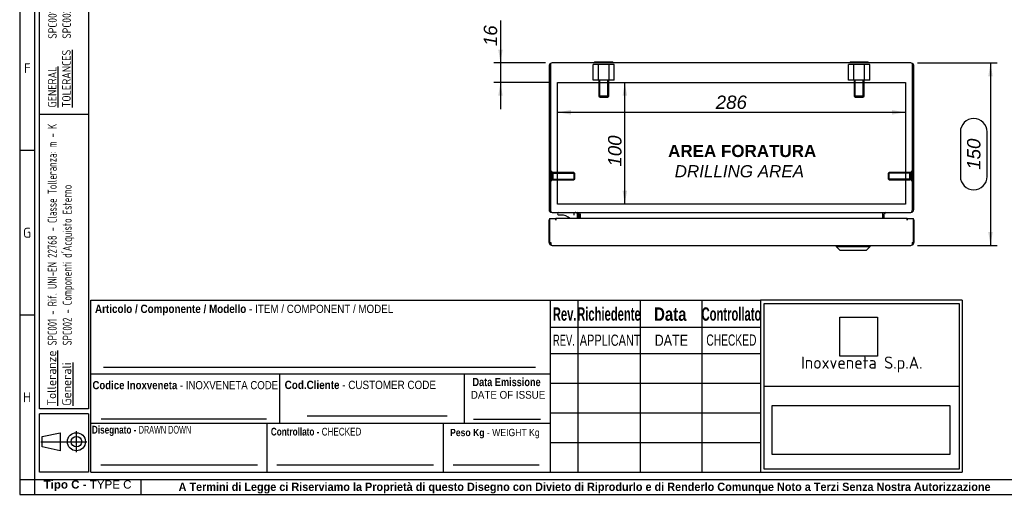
# Model space of a CAD drawing. Extents: x 6 to 412, y 11 to 288.
# Tile 1 of 3: x 6 to 209, y 11 to 109. Entities that reach past the tile are written whole.
import ezdxf
from ezdxf.enums import TextEntityAlignment as Align
from ezdxf.lldxf.tags import DXFTag

# ---------------------------------------------------------------- set-up
doc = ezdxf.new("R2010")
doc.units = 0
doc.layers.get('0').update_dxf_attribs({"linetype": 'CONTINUOUS'})
for name, color, linetype in [('_TRANSLATION', 7, 'CONTINUOUS'), ('AE00417_01', 7, 'CONTINUOUS'), ('AE00907_02', 7, 'CONTINUOUS'), ('C0000000', 7, 'CONTINUOUS'), ('C0000000_04', 7, 'CONTINUOUS'), ('C0000000_05', 7, 'CONTINUOUS'), ('C0000000_30', 7, 'CONTINUOUS'), ('C0000003_87', 7, 'CONTINUOUS'), ('DEFAULT', 7, 'CONTINUOUS'), ('SBAVATURE', 7, 'CONTINUOUS'), ('SERRATURA_CENTR', 7, 'CONTINUOUS')]:
    doc.layers.add(name, color=color, linetype=linetype)
doc.styles.add('SEACAD_ARIAL', font='arial.ttf')
doc.styles.add('SEACAD_ARIAL_NARROW', font='ARIALN.TTF', dxfattribs={"width": 0.8})
doc.styles.add('SEACAD_ARIALB', font='arialbd.ttf', dxfattribs={"width": 0.9})
doc.styles.add('SEACAD_ARIALI', font='ariali.ttf')
doc.styles.add('SEACAD_SOLID_EDGE_ANSI', font='seans.ttf', dxfattribs={"width": 0.9})
doc.styles.add('SEACAD_SOLID_EDGE_ANSIB', font='seansbd.ttf', dxfattribs={"width": 0.9})
tags = doc.linetypes.add('CENTER2', pattern=[28.575, 19.05, -3.175, 3.175, -3.175]).pattern_tags.tags
tags[10:11] = [DXFTag(74, 4), DXFTag(75, 0), DXFTag(340, '0'), DXFTag(46, 0.0), DXFTag(50, 0.0), DXFTag(44, 0.0), DXFTag(45, 0.0)]
tags[8:9] = [DXFTag(74, 4), DXFTag(75, 0), DXFTag(340, '0'), DXFTag(46, 0.0), DXFTag(50, 0.0), DXFTag(44, 0.0), DXFTag(45, 0.0)]
tags[6:7] = [DXFTag(74, 4), DXFTag(75, 0), DXFTag(340, '0'), DXFTag(46, 0.0), DXFTag(50, 0.0), DXFTag(44, 0.0), DXFTag(45, 0.0)]
tags[4:5] = [DXFTag(74, 4), DXFTag(75, 0), DXFTag(340, '0'), DXFTag(46, 0.0), DXFTag(50, 0.0), DXFTag(44, 0.0), DXFTag(45, 0.0)]
tags = doc.linetypes.add('HIDDEN2', pattern=[4.7625, 3.175, -1.5875]).pattern_tags.tags
tags[6:7] = [DXFTag(74, 4), DXFTag(75, 0), DXFTag(340, '0'), DXFTag(46, 0.0), DXFTag(50, 0.0), DXFTag(44, 0.0), DXFTag(45, 0.0)]
tags[4:5] = [DXFTag(74, 4), DXFTag(75, 0), DXFTag(340, '0'), DXFTag(46, 0.0), DXFTag(50, 0.0), DXFTag(44, 0.0), DXFTag(45, 0.0)]
doc.dimstyles.new('ISO', dxfattribs={"dimtxt": 2.75, "dimasz": 2.75, "dimexe": 1.375, "dimexo": 1.375, "dimgap": 0.6875, "dimtad": 1, "dimdec": 1, "dimlfac": 4, "dimtxsty": 'SEACAD_ARIAL', "dimsah": 1, "dimcen": 1.375, "dimadec": 1, "dimazin": 3, "dimtfac": 0.7, "dimtdec": 3, "dimtmove": 0, "dimatfit": 3, "dimtolj": 1})
picture_1 = doc.add_image_def('image1.jpg', size_in_pixel=(55, 57))
picture_2 = doc.add_image_def('image2.bmp', size_in_pixel=(138, 38))

# ---------------------------------------------------------------- blocks, each defined once
blk = doc.blocks.new('SE3')
at = {"layer": 'AE00417_01', "color": 7, "linetype": 'HIDDEN2'}
for p, q in [((115.62, 77.31), (115.37, 77.31)), ((115.62, 77.31), (115.62, 75.43)), ((115.87, 77.12), (115.87, 75.62)), ((120.18, 77.12), (115.87, 77.12)), ((115.87, 76.97), (120.34, 76.97)), ((120.18, 77.12), (120.18, 75.62)), ((120.37, 76.93), (120.18, 77.12)), ((120.37, 75.81), (120.37, 76.93)), ((184.96, 77.12), (184.77, 76.93)), ((184.77, 76.93), (184.77, 75.81)), ((189.27, 76.97), (184.8, 76.97)), ((184.96, 75.62), (184.96, 77.12)), ((189.27, 77.12), (184.96, 77.12)), ((189.27, 75.62), (189.27, 77.12)), ((189.52, 75.43), (189.52, 77.31)), ((189.77, 77.31), (189.52, 77.31)), ((115.37, 75.43), (115.62, 75.43)), ((115.87, 75.77), (120.34, 75.77)), ((115.87, 75.62), (120.18, 75.62)), ((120.18, 75.62), (120.37, 75.81)), ((184.77, 75.81), (184.96, 75.62)), ((189.27, 75.77), (184.8, 75.77)), ((184.96, 75.62), (189.27, 75.62)), ((189.52, 75.43), (189.77, 75.43))]:
    blk.add_line(p, q, dxfattribs=at)
at = {"layer": 'AE00417_01', "color": 7, "linetype": 'CONTINUOUS'}
for p, q in [((115.37, 77.31), (115.37, 77.31)), ((189.77, 77.31), (189.77, 77.31)), ((115.37, 75.43), (115.37, 75.43)), ((189.77, 75.43), (189.77, 75.43))]:
    blk.add_line(p, q, dxfattribs=at)
at = {"layer": 'AE00417_01', "color": 7, "linetype": 'HIDDEN2'}
for centre, start, end in [((115.74, 77.12), 180, 0), ((189.39, 77.12), 180, 0), ((115.74, 75.62), 0, 180), ((189.39, 75.62), 0, 180)]:
    blk.add_arc(centre, 0.125, start, end, dxfattribs=at)
at = {"layer": 'AE00907_02', "color": 7, "linetype": 'CONTINUOUS'}
for centre, start, end in [((116.62, 98.07), 178.0727, 180), ((116.62, 88.13), 180, 181.9273)]:
    blk.add_arc(centre, 1.25, start, end, dxfattribs=at)
at = {"layer": 'C0000000', "color": 7, "linetype": 'HIDDEN2'}
for p, q in [((125.24, 99.32), (124.15, 99.32)), ((124.15, 96.07), (124.15, 99.32)), ((127.4, 99.32), (125.24, 99.32)), ((125.24, 96.07), (125.24, 99.32)), ((128.48, 99.32), (127.4, 99.32)), ((127.4, 96.07), (127.4, 99.32)), ((128.48, 96.07), (128.48, 99.32)), ((125.24, 96.07), (124.15, 96.07)), ((127.4, 96.07), (125.24, 96.07)), ((125.32, 96.07), (125.32, 92.82)), ((125.51, 92.63), (125.51, 96.07)), ((127.13, 92.63), (127.13, 96.07)), ((127.32, 92.82), (127.32, 96.07)), ((128.48, 96.07), (127.4, 96.07)), ((127.32, 92.82), (125.32, 92.82)), ((125.32, 92.82), (125.57, 92.57)), ((125.57, 92.57), (127.07, 92.57)), ((127.07, 92.57), (127.32, 92.82))]:
    blk.add_line(p, q, dxfattribs=at)
at = {"layer": 'C0000000', "color": 7, "linetype": 'CONTINUOUS'}
for p, q in [((124.44, 99.87), (128.19, 99.87)), ((124.44, 99.87), (124.44, 99.62)), ((128.19, 99.62), (128.19, 99.87)), ((120.17, 68.87), (120.17, 68.37)), ((116.79, 68.62), (116.79, 68.62)), ((117.51, 68.37), (117.04, 68.37)), ((120.92, 67.62), (120.92, 68.37))]:
    blk.add_line(p, q, dxfattribs=at)
for centre, radius, start, end in [((117.04, 68.62), 0.25, 90, 180), ((117.04, 68.62), 0.25, 180, 270), ((117.51, 65.62), 2.75, 46.7574, 90)]:
    blk.add_arc(centre, radius, start, end, dxfattribs=at)
blk.add_open_spline([(120.92, 68.37), (120.92, 68.44), (120.91, 68.5), (120.86, 68.62), (120.82, 68.68), (120.75, 68.75), (120.72, 68.77), (120.67, 68.81), (120.64, 68.82), (120.58, 68.85), (120.55, 68.86), (120.48, 68.87), (120.45, 68.87), (120.42, 68.87)], degree=3, knots=[0, 0, 0, 0, 0.25, 0.25, 0.5, 0.5, 0.625, 0.625, 0.75, 0.75, 0.875, 0.875, 1, 1, 1, 1], dxfattribs=at)
at = {"layer": 'C0000000_04', "color": 7, "linetype": 'HIDDEN2'}
for p, q in [((177.74, 99.32), (176.65, 99.32)), ((176.65, 96.07), (176.65, 99.32)), ((179.9, 99.32), (177.74, 99.32)), ((177.74, 96.07), (177.74, 99.32)), ((180.98, 99.32), (179.9, 99.32)), ((179.9, 96.07), (179.9, 99.32)), ((180.98, 96.07), (180.98, 99.32)), ((177.74, 96.07), (176.65, 96.07)), ((179.9, 96.07), (177.74, 96.07)), ((177.82, 96.07), (177.82, 92.82)), ((178.01, 92.63), (178.01, 96.07)), ((179.63, 92.63), (179.63, 96.07)), ((179.82, 92.82), (179.82, 96.07)), ((180.98, 96.07), (179.9, 96.07)), ((179.82, 92.82), (177.82, 92.82)), ((177.82, 92.82), (178.07, 92.57)), ((178.07, 92.57), (179.57, 92.57)), ((179.57, 92.57), (179.82, 92.82))]:
    blk.add_line(p, q, dxfattribs=at)
at = {"layer": 'C0000000_05', "color": 7, "linetype": 'CONTINUOUS'}
for p, q in [((176.94, 99.87), (180.69, 99.87)), ((176.94, 99.87), (176.94, 99.62)), ((180.69, 99.62), (180.69, 99.87))]:
    blk.add_line(p, q, dxfattribs=at)
at = {"layer": 'C0000000_30', "color": 7, "linetype": 'CONTINUOUS'}
for p, q in [((115.07, 62.75), (115.07, 67.32)), ((115.17, 67.62), (116.44, 67.62)), ((115.17, 67.62), (115.17, 62.75)), ((116.44, 67.62), (116.44, 67.32)), ((116.44, 67.32), (116.44, 67.62)), ((188.69, 67.62), (116.44, 67.62)), ((116.44, 67.32), (116.44, 67.32)), ((116.44, 67.32), (116.44, 67.32)), ((188.69, 67.62), (189.97, 67.62)), ((188.69, 67.62), (188.69, 67.32)), ((188.69, 67.32), (188.69, 67.62)), ((188.69, 67.32), (188.69, 67.32)), ((188.69, 67.32), (188.69, 67.32)), ((189.97, 62.75), (189.97, 67.62)), ((190.07, 67.32), (190.07, 62.75)), ((115.17, 62.75), (115.42, 62.75)), ((115.37, 62.21), (115.37, 62.75)), ((115.42, 62.75), (115.42, 62.21)), ((115.69, 62.12), (189.44, 62.12)), ((189.72, 62.75), (189.72, 62.21)), ((189.72, 62.75), (189.97, 62.75)), ((189.77, 62.21), (189.77, 62.75))]:
    blk.add_line(p, q, dxfattribs=at)
for centre, radius, start, end in [((115.37, 67.32), 0.301, 132.1095, 180), ((189.77, 67.32), 0.301, 0, 47.8905), ((115.69, 62.75), 0.625, 180, 238.6677), ((115.69, 62.75), 0.325, 180, 212.2042), ((115.69, 62.75), 0.625, 238.6677, 270), ((189.44, 62.75), 0.625, 270, 301.3323), ((189.44, 62.75), 0.325, 327.7958, 0), ((189.44, 62.75), 0.625, 301.3323, 0)]:
    blk.add_arc(centre, radius, start, end, dxfattribs=at)
for centre, start_param, end_param in [((115.69, 62.75), 2.594742, 3.141593), ((189.44, 62.75), 3.141593, 3.688444)]:
    blk.add_ellipse(centre, major_axis=(0, 0.625), ratio=0.846154, start_param=start_param, end_param=end_param, dxfattribs=at)
at = {"layer": 'C0000003_87', "color": 7, "linetype": 'CONTINUOUS'}
for p, q in [((115.37, 99.53), (115.37, 99)), ((115.37, 99), (115.37, 99.53)), ((189.44, 99.62), (115.69, 99.62)), ((189.77, 99.53), (189.77, 99)), ((189.77, 99), (189.77, 99.53)), ((115.07, 99), (115.07, 69.5)), ((115.37, 99), (115.37, 69.5)), ((115.37, 69.5), (115.37, 99)), ((189.77, 69.5), (189.77, 99)), ((189.77, 99), (189.77, 69.5)), ((190.07, 69.5), (190.07, 99)), ((125.32, 95.62), (125.51, 95.62)), ((127.13, 95.62), (127.32, 95.62)), ((177.82, 95.62), (178.01, 95.62)), ((179.63, 95.62), (179.82, 95.62)), ((116.82, 76.97), (116.82, 77.12)), ((188.32, 77.12), (188.32, 76.97)), ((116.82, 75.62), (116.82, 75.77)), ((188.32, 75.77), (188.32, 75.62)), ((115.69, 68.87), (115.69, 68.87)), ((115.69, 68.87), (189.44, 68.87)), ((121.45, 68.55), (121.45, 68.87)), ((183.69, 68.55), (183.69, 68.87)), ((189.44, 68.87), (189.44, 68.87)), ((121.14, 68.55), (121.14, 67.62)), ((121.44, 68.55), (121.44, 67.62)), ((121.45, 67.62), (121.45, 68.55)), ((183.69, 67.62), (183.69, 68.55)), ((183.69, 68.55), (183.69, 67.62)), ((183.99, 67.62), (183.99, 68.55))]:
    blk.add_line(p, q, dxfattribs=at)
at = {"layer": 'C0000003_87', "color": 7, "linetype": 'CENTER2'}
for p, q in [((116.82, 95.62), (125.32, 95.62)), ((116.82, 77.12), (116.82, 95.62)), ((125.51, 95.62), (127.13, 95.62)), ((127.32, 95.62), (177.82, 95.62)), ((178.01, 95.62), (179.63, 95.62)), ((179.82, 95.62), (188.32, 95.62)), ((188.32, 95.62), (188.32, 77.12)), ((116.82, 75.77), (116.82, 76.97)), ((188.32, 76.97), (188.32, 75.77)), ((116.82, 70.62), (116.82, 75.62)), ((188.32, 75.62), (188.32, 70.62)), ((188.32, 70.62), (116.82, 70.62))]:
    blk.add_line(p, q, dxfattribs=at)
at = {"layer": 'C0000003_87', "color": 7, "linetype": 'CONTINUOUS'}
for centre, radius, start, end in [((115.69, 99), 0.625, 121.3323, 180), ((115.69, 99), 0.625, 90, 121.3323), ((189.44, 99), 0.625, 58.6677, 90), ((189.44, 99), 0.625, 0, 58.6677), ((115.69, 99), 0.325, 176.2198, 180), ((189.44, 99), 0.325, 0, 3.7802), ((115.69, 69.5), 0.625, 180, 270), ((115.69, 69.5), 0.325, 180, 184.425), ((120.82, 68.55), 0.325, 0, 90), ((120.82, 68.55), 0.625, 0, 31.3323), ((184.32, 68.55), 0.625, 148.6677, 180), ((184.32, 68.55), 0.325, 90, 180), ((189.44, 69.5), 0.625, 270, 0), ((189.44, 69.5), 0.325, 355.575, 0)]:
    blk.add_arc(centre, radius, start, end, dxfattribs=at)
for centre, major_axis, ratio, start_param, end_param in [((115.69, 99), (0, -0.625), 0.997824, 3.141593, 3.688444), ((189.44, 99), (0, -0.625), 0.997824, 2.594742, 3.141593), ((115.69, 69.5), (0, -0.625), 0.52, 4.712389, 6.283185), ((189.44, 69.5), (0, 0.625), 0.52, 3.141593, 4.712389)]:
    blk.add_ellipse(centre, major_axis=major_axis, ratio=ratio, start_param=start_param, end_param=end_param, dxfattribs=at)
at = {"layer": 'SERRATURA_CENTR', "color": 7, "linetype": 'CONTINUOUS'}
for p, q in [((174.07, 62.12), (174.07, 61.87)), ((174.07, 61.87), (181.07, 61.87)), ((174.07, 61.87), (174.82, 61.12)), ((174.82, 61.12), (180.32, 61.12)), ((180.32, 61.12), (181.07, 61.87)), ((181.07, 61.87), (181.07, 62.12))]:
    blk.add_line(p, q, dxfattribs=at)
blk = doc.blocks.new('DMBLK488')
at = {"layer": '_TRANSLATION', "linetype": 'CONTINUOUS'}
for points in [[(206.27, 96.87), (205.82, 99.62), (205.36, 96.87)], [(206.27, 64.87), (205.36, 64.87), (205.82, 62.12)]]:
    blk.add_hatch(color=7, dxfattribs=at).paths.add_polyline_path(points)
at = {"layer": '_TRANSLATION', "color": 7, "linetype": 'CONTINUOUS'}
for p, q in [((190.82, 99.62), (207.19, 99.62)), ((205.82, 99.62), (205.82, 62.12)), ((199.63, 85.45), (199.63, 76.29)), ((205.13, 76.29), (205.13, 85.45)), ((190.82, 62.12), (207.19, 62.12))]:
    blk.add_line(p, q, dxfattribs=at)
for centre, start, end in [((202.38, 85.45), 0, 180), ((202.38, 76.29), 180, 0)]:
    blk.add_arc(centre, 2.75, start, end, dxfattribs=at)
at = {"layer": '_TRANSLATION', "color": 7, "linetype": 'CONTINUOUS', "style": 'SEACAD_ARIALI'}
blk.add_text('150', height=2.75, rotation=90, dxfattribs=at).set_placement((201, 77.66), align=Align.TOP_LEFT)
blk = doc.blocks.new('DMBLK489')
at = {"layer": '_TRANSLATION', "linetype": 'CONTINUOUS'}
for points in [[(104.62, 102.37), (105.08, 99.62), (105.53, 102.37)], [(104.62, 92.87), (105.53, 92.87), (105.08, 95.62)]]:
    blk.add_hatch(color=7, dxfattribs=at).paths.add_polyline_path(points)
at = {"layer": '_TRANSLATION', "color": 7, "linetype": 'CONTINUOUS'}
for p, q in [((105.08, 108.38), (105.08, 90.12)), ((114.32, 99.62), (103.7, 99.62)), ((115.44, 95.62), (103.7, 95.62))]:
    blk.add_line(p, q, dxfattribs=at)
at = {"layer": '_TRANSLATION', "color": 7, "linetype": 'CONTINUOUS', "style": 'SEACAD_ARIALI'}
blk.add_text('16', height=2.75, rotation=90, dxfattribs=at).set_placement((101.64, 103.08), align=Align.TOP_LEFT)
blk = doc.blocks.new('DMBLK490')
at = {"layer": '_TRANSLATION', "linetype": 'CONTINUOUS'}
for points in [[(119.57, 89.02), (119.57, 89.94), (116.82, 89.48)], [(185.57, 89.02), (188.32, 89.48), (185.57, 89.94)]]:
    blk.add_hatch(color=7, dxfattribs=at).paths.add_polyline_path(points)
at = {"layer": '_TRANSLATION', "color": 7, "linetype": 'CONTINUOUS'}
blk.add_line((116.82, 89.48), (188.32, 89.48), dxfattribs=at)
at = {"layer": '_TRANSLATION', "color": 7, "linetype": 'CONTINUOUS', "style": 'SEACAD_ARIALI'}
blk.add_text('286', height=2.75, dxfattribs=at).set_placement((149.33, 92.92), align=Align.TOP_LEFT)
blk = doc.blocks.new('DMBLK501')
at = {"layer": '_TRANSLATION', "linetype": 'CONTINUOUS'}
for points in [[(131.1, 92.87), (130.64, 95.62), (130.18, 92.87)], [(131.1, 73.37), (130.18, 73.37), (130.64, 70.62)]]:
    blk.add_hatch(color=7, dxfattribs=at).paths.add_polyline_path(points)
at = {"layer": '_TRANSLATION', "color": 7, "linetype": 'CONTINUOUS'}
blk.add_line((130.64, 70.62), (130.64, 95.62), dxfattribs=at)
at = {"layer": '_TRANSLATION', "color": 7, "linetype": 'CONTINUOUS', "style": 'SEACAD_ARIALI'}
blk.add_text('100', height=2.75, rotation=90, dxfattribs=at).set_placement((127.2, 78.31), align=Align.TOP_LEFT)

msp = doc.modelspace()

# ---------------------------------------------------------------- linework, layer by layer
at = {"color": 7, "linetype": 'CONTINUOUS'}
for p, q in [((6.234, 287.588), (6.234, 10.959)), ((9.263, 81.632), (6.234, 81.632)), ((115.363, 15.502), (115.363, 50.84)), ((9.263, 47.809), (6.234, 47.809)), ((20.873, 35.694), (115.363, 35.694)), ((65.314, 27.113), (94.088, 27.113)), ((99.513, 26.42), (113.323, 26.42)), ((20.873, 25.598), (115.363, 25.598)), ((57.113, 15.502), (57.113, 25.598)), ((93.363, 15.502), (93.363, 25.598)), ((17.907, 19.617), (17.907, 23.942)), ((10.566, 21.779), (20.069, 21.779)), ((22.892, 17.017), (55.1, 17.017)), ((59.132, 17.017), (91.339, 17.017)), ((95.372, 17.017), (113.05, 17.017)), ((31.194, 10.954), (31.194, 13.983)), ((6.234, 10.959), (412.092, 10.959))]:
    msp.add_line(p, q, dxfattribs=at)
msp.add_lwpolyline([(14.582, 19.926), (10.875, 20.698), (10.875, 22.86), (14.582, 23.633), (14.582, 19.926)], dxfattribs=at)
for radius in [1.854, 1.081]:
    msp.add_circle((17.907, 21.779), radius, dxfattribs=at)
at = {"layer": 'DEFAULT', "color": 7, "linetype": 'CONTINUOUS'}
for p, q in [((9.263, 287.588), (9.263, 10.959)), ((10.273, 28.5), (10.273, 283.045)), ((20.369, 283.045), (20.369, 28.5)), ((20.369, 89), (10.273, 89)), ((20.873, 15.502), (20.873, 50.84)), ((20.873, 50.84), (115.363, 50.84)), ((115.366, 50.84), (158.566, 50.84)), ((120.966, 50.84), (120.966, 15.502)), ((133.766, 50.84), (133.766, 15.502)), ((146.466, 50.84), (146.466, 15.502)), ((199.966, 50.84), (158.564, 50.84)), ((158.566, 50.84), (158.566, 15.502)), ((199.966, 50.84), (199.966, 15.502)), ((159.267, 50.176), (199.367, 50.176)), ((159.267, 16.162), (159.267, 50.176)), ((199.367, 50.176), (199.367, 16.162)), ((115.366, 45.352), (158.566, 45.352)), ((115.366, 39.902), (158.566, 39.902)), ((59.713, 25.598), (59.713, 35.694)), ((97.713, 25.598), (97.713, 35.694)), ((115.366, 33.802), (158.566, 33.802)), ((159.267, 33.171), (199.367, 33.171)), ((20.369, 28.5), (10.273, 28.5)), ((20.369, 27.5), (10.273, 27.5)), ((10.273, 15.5), (10.273, 27.5)), ((20.369, 27.5), (20.369, 15.5)), ((115.366, 27.702), (158.566, 27.702)), ((115.366, 21.602), (158.566, 21.602)), ((20.369, 15.5), (10.273, 15.5)), ((20.873, 15.502), (115.363, 15.502)), ((115.366, 15.502), (158.566, 15.502)), ((158.564, 15.502), (199.966, 15.502)), ((199.367, 16.162), (159.267, 16.162)), ((6.234, 13.988), (412.092, 13.988))]:
    msp.add_line(p, q, dxfattribs=at)
at = {"layer": 'SBAVATURE', "color": 7, "linetype": 'CONTINUOUS'}
for p, q in [((23.432, 37.088), (112.266, 37.088)), ((22.968, 26.474), (56.974, 26.474))]:
    msp.add_line(p, q, dxfattribs=at)

# ---------------------------------------------------------------- block references
at = {"layer": '_TRANSLATION'}
msp.add_blockref('SE3', (0, 0), dxfattribs=at)

# ---------------------------------------------------------------- texts
at = {"attachment_point": 1, "rotation": 90}
for s, insert, char_height, width in [('{\\fSolid Edge ANSI|b0|i0|c0|p34;\\W0.84600x;\\C7;SPC001 - REFERENCE UNI-EN 22768 - TOLERANCE CLASS: m - K}\\P{\\fSolid Edge ANSI|b0|i0|c0|p34;\\W0.84600x;\\C7;SPC002 - }{\\fSolid Edge ANSI|b0|i0|c0|p34;\\W0.94000x;\\C7;EXTERNALLY PURCHASED COMPONENTS}', (12.101, 104.605), 1.75, 56.68133), ('{\\fSolid Edge ANSI|b1|i0|c0|p34;\\L\\C7;Tolleranze}\\P{\\fSolid Edge ANSI|b1|i0|c0|p34;\\L\\C7;Generali}', (11.89, 29.169), 1.85, 10.93945)]:
    msp.add_mtext(s, dxfattribs=dict(at, insert=insert, char_height=char_height, width=width))
for s, insert, char_height, width, style in [('{\\fSolid Edge ANSI|b0|i0|c0|p34;\\L\\C7;GENERAL}\\P{\\fSolid Edge ANSI|b0|i0|c0|p34;\\L\\C7;TOLERANCES}\\P', (12.048, 90.485), 1.75, 12.63203, 'SEACAD_SOLID_EDGE_ANSI'), ("{\\fSolid Edge ANSI|b1|i0|c0|p34;\\W0.82000x;\\C7;SPC001 - Rif. UNI-EN 22768 - Classe Tolleranza: m - K}\\P{\\fSolid Edge ANSI|b1|i0|c0|p34;\\W0.82000x;\\C7;SPC002 - Componenti d'Acquisto Esterno}", (12, 41.571), 1.85, 46.58795, 'SEACAD_SOLID_EDGE_ANSIB')]:
    msp.add_mtext(s, dxfattribs=dict(at, insert=insert, char_height=char_height, width=width, style=style))
for s, insert, char_height, width, attachment_point in [('{\\fSolid Edge ANSI|b0||i0||c0|p34;\\C7;\\H2.019192;\\W1.;F}', (7.783, 97.538), 2.01919, 2.2716, 8), ('{\\fSolid Edge ANSI|b0||i0||c0|p34;\\C7;\\H2.019192;\\W1.;G}', (7.757, 63.716), 2.01919, 2.5871, 8), ('{\\fSolid Edge ANSI|b0||i0||c0|p34;\\C7;\\H2.5;\\W1.;Inoxveneta S.p.A.}', (179.366, 37.657), 2.5, 38.9068, 5), ('{\\fSolid Edge ANSI|b0||i0||c0|p34;\\C7;\\H2.019192;\\W1.;H}', (7.759, 29.895), 2.01919, 2.7133, 8), ('{\\fArial|b1||i0||c0|p34;\\C7;\\H1.7;\\W1.;Tipo C - }{\\fArial|b0||i0||c0|p34;\\C7;\\H1.7;\\W1.;TYPE C}', (20.186, 11.634), 1.7, 18.15868, 8), ('{\\fArial|b1||i0||c0|p34;\\C7;\\H1.7;\\W0.94;A Termini di Legge ci Riserviamo la Proprietà di questo Disegno con Divieto di Riprodurlo e di Renderlo Comunque Noto a Terzi Senza Nostra Autorizzazione}', (122.366, 11.137), 1.7, 175.01141, 8)]:
    msp.add_mtext(s, dxfattribs=dict(insert=insert, char_height=char_height, width=width, attachment_point=attachment_point))
for s, insert, char_height, width, attachment_point, style in [('{\\fArial|b1||i0||c0|p34;\\C7;\\H1.7163132;\\W0.846;Articolo / Componente / Modello}{\\fArial|b0||i0||c0|p34;\\C7;\\H1.7163132;\\W0.846; - ITEM}{\\fArial|b0||i0||c0|p34;\\C7;\\H1.7;\\W0.846; / COMPONENT / MODEL}', (21.72, 47.719), 1.716313, 61.3875, 7, 'SEACAD_ARIAL'), ('{\\fArial|b1||i0||c0|p34;\\C7;\\H2.75;\\W0.6;Rev.}', (118.275, 46.597), 2.75, 4.50348, 8, 'SEACAD_ARIALB'), ('{\\fArial|b1||i0||c0|p34;\\C7;\\H2.75;\\W0.6;Richiedente}', (127.374, 46.608), 2.75, 12.23036, 8, 'SEACAD_ARIALB'), ('{\\fArial|b1||i0||c0|p34;\\C7;\\H2.75;\\W0.8;Data}', (139.989, 46.585), 2.75, 6.78265, 8, 'SEACAD_ARIALB'), ('{\\fArial|b1||i0||c0|p34;\\C7;\\H2.75;\\W0.6;Controllato}', (152.564, 46.608), 2.75, 11.31616, 8, 'SEACAD_ARIALB'), ('{\\fArial|b0||i0||c0|p34;\\C7;\\H2.3;\\W0.6;REV.}', (118.125, 41.484), 2.3, 5.04266, 8, 'SEACAD_ARIAL'), ('{\\fArial|b0||i0||c0|p34;\\C7;\\H2.3;\\W0.7;APPLICANT}', (121.375, 41.459), 2.3, 12.12989, 7, 'SEACAD_ARIAL'), ('{\\fArial|b0||i0||c0|p34;\\C7;\\H2.3;\\W0.8;DATE}', (140.209, 41.484), 2.3, 7.08597, 8, 'SEACAD_ARIAL'), ('{\\fArial Narrow|b0||i0||c0|p34;\\C7;\\H2.3;\\W0.8;CHECKED}', (152.548, 41.483), 2.3, 10.75184, 8, 'SEACAD_ARIAL_NARROW'), ('{\\fArial|b1||i0||c0|p34;\\C7;\\H1.7163132;\\W0.846;Cod.Cliente}{\\fArial|b0||i0||c0|p34;\\C7;\\H1.7163132;\\W0.846; - CUSTOMER CODE}', (60.714, 32.572), 1.716313, 31.52647, 7, 'SEACAD_ARIAL'), ('{\\fArial|b1||i0||c0|p34;\\C7;\\H1.7;\\W0.792;Data Emissione}', (99.324, 33.173), 1.7, 14.35739, 7, 'SEACAD_ARIALB'), ('{\\fArial|b1||i0||c0|p34;\\C7;\\H1.67;\\W0.846;Codice Inoxveneta}{\\fArial|b0||i0||c0|p34;\\C7;\\H1.67;\\W0.846; - INOXVENETA CODE}', (21.196, 32.543), 1.67, 38.23236, 7, 'SEACAD_ARIAL'), ('{\\fArial|b0||i0||c0|p34;\\C7;\\H1.6;\\W0.9;DATE OF ISSUE}', (98.978, 30.59), 1.6, 15.11655, 7, 'SEACAD_ARIAL'), ('{\\fArial|b1||i0||c0|p34;\\C7;\\H1.6;\\W0.752;Disegnato - }{\\fArial Narrow|b0||i0||c0|p34;\\C7;\\H1.5875;\\W0.752;\\T1.;DRAWN DOWN}', (31.284, 22.95), 1.6, 19.88117, 8, 'SEACAD_ARIAL_NARROW'), ('{\\fArial|b1||i0||c0|p34;\\C7;\\H1.6;\\W0.752;Controllato - }{\\fArial|b0||i0||c0|p34;\\C7;\\H1.5875;\\W0.752;\\T1.;CHECKED}{\\fArial|b1||i0||c0|p34;\\C7;\\H1.6;\\W0.752; }', (67.172, 23.026), 1.6, 18.83287, 8, 'SEACAD_ARIALB'), ('{\\fArial|b1||i0||c0|p34;\\C7;\\H1.5;\\W0.846;Peso Kg}{\\fArial|b0||i0||c0|p34;\\C7;\\H1.5;\\W0.846; - WEIGHT Kg}', (94.712, 22.459), 1.5, 18.73278, 7, 'SEACAD_ARIAL')]:
    msp.add_mtext(s, dxfattribs=dict(insert=insert, char_height=char_height, width=width, attachment_point=attachment_point, style=style))
at = {"layer": '_TRANSLATION', "insert": (154.185, 79.431), "char_height": 3, "width": 34.96354, "attachment_point": 5}
msp.add_mtext('{\\fArial|b0||i0||c0|p34;\\C7;\\H3.;\\W1.; }{\\fArial|b1||i0||c0|p34;\\C7;\\H2.5;\\W1.;AREA FORATURA \\P}{\\fArial|b0||i1||c0|p34;\\C7;\\H2.5;\\W1.;DRILLING AREA}', dxfattribs=at)

# ---------------------------------------------------------------- dimensions: what is measured, and where the dimension line sits
at = {"layer": '_TRANSLATION', "color": 7, "linetype": 'CONTINUOUS'}
for base, p1, p2, angle, picture, middle, dimtype in [((105.076, 95.621), (115.694, 99.621), (116.819, 95.621), 90, 'DMBLK489', (105.076, 102.119), 160), ((205.815, 99.621), (189.444, 99.621), (189.443, 62.121), 269.99921, 'DMBLK488', (205.815, 80.871), 161), ((116.819, 89.478), (116.819, 95.621), (188.319, 95.621), 0, 'DMBLK490', (152.569, 89.478), 161), ((130.638, 70.621), (116.819, 70.621), (116.819, 95.621), 90, 'DMBLK501', (130.638, 81.52), 161)]:
    dim = msp.add_linear_dim(base=base, p1=p1, p2=p2, angle=angle, text='\\A1;<>', dimstyle='ISO', override={"dimtmove": 0, "dimtolj": 0}, dxfattribs=at)
    dim.commit()
    dim.dimension.update_dxf_attribs({"geometry": picture, "text_midpoint": middle, "dimtype": dimtype})

# ---------------------------------------------------------------- pictures from other files: only their frames are drawn
image = msp.add_image(picture_1, insert=(174.862, 39.378), size_in_units=(7.719, 8), rotation=0)
image.dxf.flags = 7
image = msp.add_image(picture_2, insert=(160.965, 19.172), size_in_units=(36.512, 10.054))
image.dxf.flags = 7

doc.saveas('drawing.dxf')
